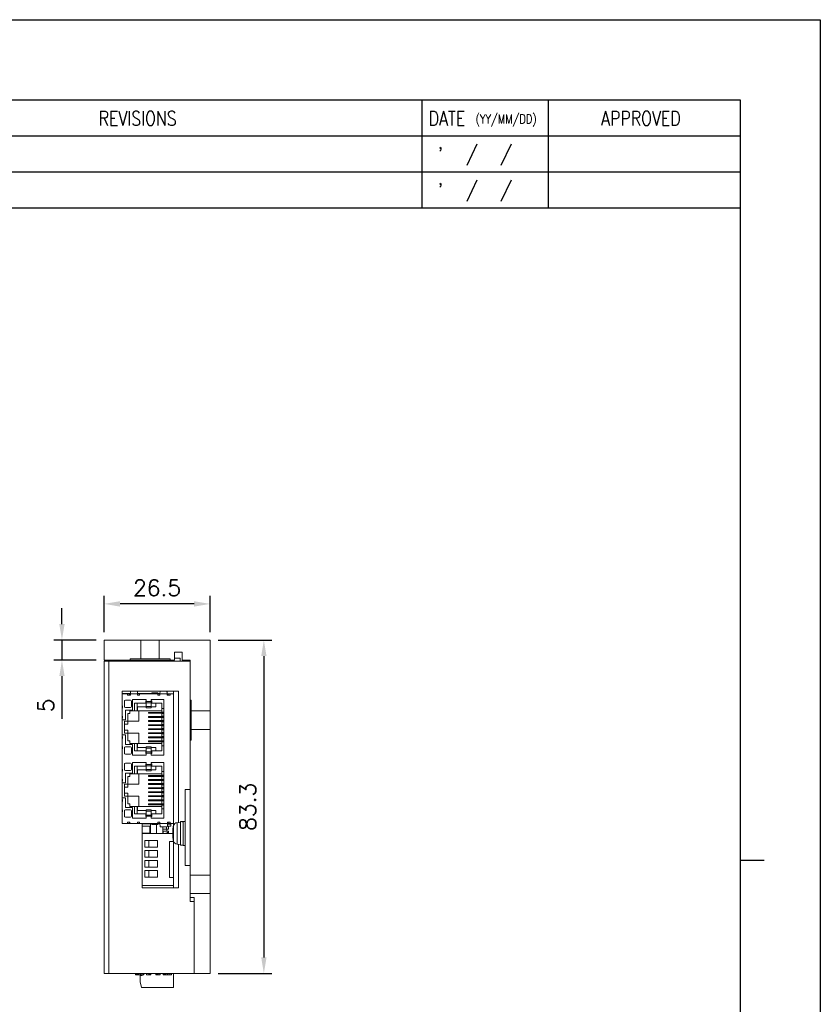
# Model space of a CAD drawing. Header units: millimetres. Extents: x 0 to 594, y 0 to 420.
# Tile 12 of 12: x 394 to 594, y 174 to 420. Entities that reach past the tile are written whole.
import ezdxf

# ---------------------------------------------------------------- set-up
doc = ezdxf.new("R2010")
doc.units = ezdxf.units.MM
doc.header["$PDSIZE"] = -1
doc.layers.add('SHEET', color=1, linetype='Continuous')
doc.styles.add('SHEET1', font='ROMANS.SHX', dxfattribs={"width": 0.8, "height": 3})
doc.styles.get("Standard").update_dxf_attribs({"font": 'txt.shx', "bigfont": 'whgtxt.shx'})
doc.dimstyles.new('ISO-25', dxfattribs={"dimtxt": 2.5, "dimasz": 2.5, "dimexe": 1.25, "dimexo": 0.625, "dimtad": 1, "dimtxsty": 'Standard', "dimcen": 2.5, "dimadec": 0, "dimazin": 0, "dimtfac": 1, "dimtmove": 0, "dimatfit": 3, "dimfxl": 0, "dimarcsym": 0})

# ---------------------------------------------------------------- blocks, each defined once
blk = doc.blocks.new('*D11')
at = {"color": 8, "lineweight": -2}
for p, q in [((443.57, 264.99), (457, 264.99)), ((455, 260.99), (455, 185.69)), ((443.57, 181.69), (457, 181.69))]:
    blk.add_line(p, q, dxfattribs=at)
at = {"color": 8}
for points in [[(454.34, 260.99), (455.67, 260.99), (455, 264.99)], [(454.34, 185.69), (455.67, 185.69), (455, 181.69)]]:
    blk.add_solid(points, dxfattribs=at)
at = {"layer": 'Defpoints', "color": 0}
for p in [(441.57, 264.99), (441.57, 181.69), (455, 181.69)]:
    blk.add_point(p, dxfattribs=at)
at = {"color": 3, "insert": (451, 223.34), "char_height": 4, "attachment_point": 5, "rotation": 90}
blk.add_mtext('\\A1;83.3', dxfattribs=at)
blk = doc.blocks.new('*D12')
at = {"color": 8, "lineweight": -2}
for p, q in [((415.07, 266.99), (415.07, 276.03)), ((441.57, 266.99), (441.57, 276.03)), ((437.57, 274.03), (419.07, 274.03))]:
    blk.add_line(p, q, dxfattribs=at)
at = {"color": 8}
for points in [[(419.07, 274.7), (419.07, 273.36), (415.07, 274.03)], [(437.57, 274.7), (437.57, 273.36), (441.57, 274.03)]]:
    blk.add_solid(points, dxfattribs=at)
at = {"layer": 'Defpoints', "color": 0}
for p in [(415.07, 274.03), (415.07, 264.99), (441.57, 264.99)]:
    blk.add_point(p, dxfattribs=at)
at = {"color": 3, "insert": (428.32, 278.03), "char_height": 4, "attachment_point": 5}
blk.add_mtext('\\A1;26.5', dxfattribs=at)
blk = doc.blocks.new('*D13')
at = {"color": 8, "lineweight": -2}
for p, q in [((404.56, 268.99), (404.56, 272.99)), ((413.07, 264.99), (402.56, 264.99)), ((404.56, 264.99), (404.56, 259.99)), ((413.07, 259.99), (402.56, 259.99)), ((404.56, 255.99), (404.56, 245.32))]:
    blk.add_line(p, q, dxfattribs=at)
at = {"color": 8}
for points in [[(403.9, 268.99), (405.23, 268.99), (404.56, 264.99)], [(403.9, 255.99), (405.23, 255.99), (404.56, 259.99)]]:
    blk.add_solid(points, dxfattribs=at)
at = {"layer": 'Defpoints', "color": 0}
for p in [(415.07, 264.99), (404.56, 259.99), (415.07, 259.99)]:
    blk.add_point(p, dxfattribs=at)
at = {"color": 3, "insert": (400.56, 248.66), "char_height": 4, "attachment_point": 5, "rotation": 90}
blk.add_mtext('\\A1;5', dxfattribs=at)

msp = doc.modelspace()

# ---------------------------------------------------------------- linework, layer by layer
at = {"color": 7, "linetype": 'Continuous', "lineweight": 15}
for p, q in [((415.0663, 264.989), (415.0663, 259.989)), ((415.0663, 264.989), (424.2663, 264.989)), ((424.2663, 264.989), (424.2663, 260.289)), ((424.2663, 264.989), (428.8663, 264.989)), ((428.8663, 264.989), (428.8663, 260.289)), ((428.8663, 264.989), (441.5663, 264.989)), ((441.5663, 264.989), (441.5663, 247.289)), ((434.5663, 261.989), (432.6663, 261.989)), ((432.6663, 261.989), (432.6663, 259.989)), ((434.5663, 259.989), (434.5663, 261.989)), ((415.0663, 259.989), (421.5663, 259.989)), ((415.0663, 181.689), (415.0663, 259.689)), ((415.0663, 259.689), (416.2663, 259.689)), ((416.2663, 259.689), (416.2663, 181.689)), ((436.5663, 259.689), (416.2663, 259.689)), ((421.5663, 260.289), (421.5663, 259.989)), ((424.2663, 260.289), (421.5663, 260.289)), ((421.5663, 259.989), (431.5663, 259.989)), ((424.2663, 260.289), (428.8663, 260.289)), ((431.5663, 260.289), (428.8663, 260.289)), ((431.5663, 260.289), (431.5663, 259.989)), ((431.5663, 259.989), (432.6663, 259.989)), ((432.4663, 259.689), (432.4663, 259.989)), ((432.6663, 260.489), (434.0663, 260.489)), ((434.0663, 259.689), (434.0663, 260.489)), ((434.5663, 259.989), (436.5663, 259.989)), ((436.5663, 259.989), (436.5663, 249.989)), ((419.5663, 252.189), (419.5663, 219.189)), ((433.6663, 252.189), (419.5663, 252.189)), ((419.5663, 251.6756), (420.8811, 251.6756)), ((420.9093, 251.5486), (419.5663, 251.5486)), ((420.8811, 251.6756), (420.8811, 251.5486)), ((420.8811, 251.6756), (421.4566, 251.6756)), ((420.9093, 251.2311), (420.9093, 251.5486)), ((420.9093, 251.5486), (421.4173, 251.5486)), ((421.6523, 251.2311), (420.9093, 251.2311)), ((421.4173, 251.2311), (421.4173, 251.5486)), ((421.4173, 251.5486), (421.6523, 251.5486)), ((421.4566, 251.6756), (421.4566, 251.5486)), ((421.4566, 251.6756), (421.6573, 251.6756)), ((421.6523, 251.2311), (421.6523, 251.5486)), ((423.4493, 251.5486), (421.6523, 251.5486)), ((423.4441, 251.6756), (429.0426, 251.6756)), ((423.4493, 251.2311), (423.4493, 251.5486)), ((423.4493, 251.5486), (423.9573, 251.5486)), ((423.9573, 251.2311), (423.4493, 251.2311)), ((423.9573, 251.2311), (423.9573, 251.5486)), ((428.5293, 251.5486), (423.9573, 251.5486)), ((427.0053, 251.6756), (427.0053, 251.8026)), ((427.1831, 251.8026), (427.0053, 251.8026)), ((427.1831, 251.8026), (427.1831, 251.6756)), ((428.3515, 251.8026), (427.1831, 251.8026)), ((428.3515, 251.6756), (428.3515, 251.8026)), ((428.5293, 251.8026), (428.3515, 251.8026)), ((428.5293, 251.6756), (428.5293, 251.8026)), ((428.5293, 251.2311), (428.5293, 251.5486)), ((428.5293, 251.5486), (429.0373, 251.5486)), ((429.0373, 251.2311), (428.5293, 251.2311)), ((429.0373, 251.2311), (429.0373, 251.5486)), ((430.8153, 251.5486), (429.0373, 251.5486)), ((430.8153, 251.2311), (430.8153, 251.5486)), ((430.8153, 251.5486), (431.0693, 251.5486)), ((431.5773, 251.2311), (430.8153, 251.2311)), ((431.0693, 251.2311), (431.0693, 251.5486)), ((431.0693, 251.5486), (431.5773, 251.5486)), ((431.5773, 251.2311), (431.5773, 251.5486)), ((432.4663, 251.5486), (431.5773, 251.5486)), ((432.4663, 218.7101), (432.4663, 252.189)), ((432.4663, 219.189), (432.4663, 251.5486)), ((433.6663, 219.3952), (433.6663, 252.189)), ((419.652, 248.526), (419.5663, 248.526)), ((419.652, 248.018), (419.652, 248.526)), ((420.1473, 248.4371), (420.1473, 249.7071)), ((421.6713, 249.9611), (420.4013, 249.9611)), ((421.9253, 248.4371), (421.9253, 249.7071)), ((425.6083, 250.177), (422.1793, 250.177)), ((422.1793, 247.51), (422.1793, 250.177)), ((422.7127, 249.1991), (425.4813, 249.1991)), ((422.7127, 247.2941), (422.7127, 249.1991)), ((423.3477, 249.1991), (423.3477, 247.2941)), ((425.4813, 249.8341), (425.6083, 249.8341)), ((425.4813, 249.1991), (425.4813, 249.8341)), ((425.4813, 249.1991), (425.6083, 249.1991)), ((425.6083, 249.6462), (425.6083, 250.177)), ((426.8783, 249.6462), (425.6083, 249.6462)), ((425.6083, 249.6462), (425.6083, 249.3541)), ((425.6083, 249.3541), (426.8783, 249.3541)), ((425.6083, 248.3672), (425.6083, 249.3541)), ((430.0533, 250.177), (426.8783, 250.177)), ((426.8783, 249.6462), (426.8783, 250.177)), ((426.8783, 249.8341), (427.0053, 249.8341)), ((426.8783, 249.3541), (426.8783, 249.6462)), ((426.8783, 248.3672), (426.8783, 249.3541)), ((426.8783, 249.1991), (427.0053, 249.1991)), ((427.0053, 249.8341), (427.0053, 249.1991)), ((427.0053, 249.1991), (429.5453, 249.1991)), ((428.0213, 249.1991), (428.0213, 248.3101)), ((429.5453, 249.1991), (429.5453, 247.9291)), ((430.0533, 236.207), (430.0533, 250.177)), ((436.8663, 249.989), (436.5663, 249.989)), ((436.5663, 249.989), (436.5663, 246.5502)), ((436.8663, 247.289), (436.8663, 249.989)), ((419.652, 248.018), (419.5663, 248.018)), ((421.6713, 248.1831), (420.4013, 248.1831)), ((422.1793, 247.51), (420.4013, 247.51)), ((420.4013, 245.097), (420.4013, 247.51)), ((421.0109, 246.6591), (421.5189, 246.6591)), ((421.0109, 244.7668), (421.0109, 246.6591)), ((421.5189, 247.2941), (422.7127, 247.2941)), ((421.5189, 246.6591), (421.5189, 247.2941)), ((422.7127, 247.2941), (423.3477, 247.2941)), ((423.3477, 247.2941), (423.4747, 247.2941)), ((423.4747, 247.2941), (423.4747, 248.3101)), ((423.4747, 248.3101), (425.6083, 248.3101)), ((423.4747, 247.2941), (429.5453, 247.2941)), ((423.7287, 244.7668), (423.7287, 247.2941)), ((425.6083, 248.3672), (426.8783, 248.3672)), ((425.6083, 248.0815), (425.6083, 248.3672)), ((425.6083, 248.0815), (426.8783, 248.0815)), ((426.1417, 246.6959), (426.1417, 246.8991)), ((426.1417, 246.8991), (426.3203, 246.8991)), ((426.3203, 246.6959), (426.1417, 246.6959)), ((426.3203, 246.6959), (426.3203, 246.8991)), ((426.3203, 246.8991), (429.6223, 246.8991)), ((429.6223, 246.6959), (426.3203, 246.6959)), ((426.8783, 248.0815), (426.8783, 248.3672)), ((426.8783, 248.3101), (428.0213, 248.3101)), ((429.5453, 247.9291), (430.0533, 247.9291)), ((429.5453, 247.9291), (429.5453, 246.9575)), ((430.0533, 246.9575), (429.5453, 246.9575)), ((429.5453, 246.9575), (429.5453, 246.8991)), ((429.5453, 246.6959), (429.5453, 246.64)), ((430.0533, 246.64), (429.5453, 246.64)), ((429.5453, 245.9415), (429.5453, 246.64)), ((429.6223, 246.6959), (429.6223, 246.8991)), ((429.6223, 246.8991), (430.0533, 246.8991)), ((430.0533, 246.6959), (429.6223, 246.6959)), ((436.5663, 246.5502), (436.5663, 243.4277)), ((436.8663, 247.289), (441.5663, 247.289)), ((436.8663, 247.289), (436.8663, 242.689)), ((441.5663, 247.289), (441.5663, 242.689)), ((419.652, 245.986), (419.5663, 245.986)), ((419.652, 245.478), (419.5663, 245.478)), ((420.4013, 245.097), (419.5663, 245.097)), ((419.652, 245.478), (419.652, 245.986)), ((420.1727, 244.7668), (421.0109, 244.7668)), ((420.1727, 241.7188), (420.1727, 244.7668)), ((420.1727, 244.0048), (421.0109, 244.0048)), ((421.0109, 244.0048), (421.0109, 244.7668)), ((421.0109, 244.7668), (423.7287, 244.7668)), ((426.1417, 245.8844), (426.1417, 245.6812)), ((426.1417, 245.8844), (426.3203, 245.8844)), ((426.3203, 245.6812), (426.1417, 245.6812)), ((426.1417, 244.8684), (426.1417, 244.6652)), ((426.1417, 244.8684), (426.3203, 244.8684)), ((426.3203, 244.6652), (426.1417, 244.6652)), ((426.1417, 243.8524), (426.1417, 243.6492)), ((426.1417, 243.8524), (426.3203, 243.8524)), ((426.3203, 243.6492), (426.1417, 243.6492)), ((426.3203, 245.8844), (426.3203, 245.6812)), ((426.3203, 245.8844), (429.6223, 245.8844)), ((429.6223, 245.6812), (426.3203, 245.6812)), ((426.3203, 244.8684), (426.3203, 244.6652)), ((426.3203, 244.8684), (429.6223, 244.8684)), ((429.6223, 244.6652), (426.3203, 244.6652)), ((426.3203, 243.8524), (426.3203, 243.6492)), ((426.3203, 243.8524), (429.6223, 243.8524)), ((429.6223, 243.6492), (426.3203, 243.6492)), ((430.0533, 245.9415), (429.5453, 245.9415)), ((429.5453, 245.9415), (429.5453, 245.8844)), ((429.5453, 245.6812), (429.5453, 245.624)), ((430.0533, 245.624), (429.5453, 245.624)), ((429.5453, 244.9255), (429.5453, 245.624)), ((429.5453, 244.9255), (430.0533, 244.9255)), ((429.5453, 244.9255), (429.5453, 244.8684)), ((429.5453, 244.6652), (429.5453, 244.608)), ((430.0533, 244.608), (429.5453, 244.608)), ((429.5453, 243.9095), (429.5453, 244.608)), ((429.5453, 243.9095), (430.0533, 243.9095)), ((429.5453, 243.9095), (429.5453, 243.8524)), ((429.5453, 243.6492), (429.5453, 243.592)), ((430.0533, 243.592), (429.5453, 243.592)), ((429.5453, 242.8935), (429.5453, 243.592)), ((429.6223, 245.8844), (429.6223, 245.6812)), ((429.6223, 245.8844), (430.0533, 245.8844)), ((430.0533, 245.6812), (429.6223, 245.6812)), ((429.6223, 244.8684), (429.6223, 244.6652)), ((429.6223, 244.8684), (430.0533, 244.8684)), ((430.0533, 244.6652), (429.6223, 244.6652)), ((429.6223, 243.8524), (429.6223, 243.6492)), ((429.6223, 243.8524), (430.0533, 243.8524)), ((430.0533, 243.6492), (429.6223, 243.6492)), ((420.4013, 241.287), (419.5663, 241.287)), ((421.0109, 242.4808), (420.1727, 242.4808)), ((421.0109, 241.7188), (420.1727, 241.7188)), ((420.4013, 238.874), (420.4013, 241.287)), ((421.0109, 241.7188), (421.0109, 242.4808)), ((421.0109, 239.8265), (421.0109, 241.7188)), ((423.7287, 241.7188), (421.0109, 241.7188)), ((423.7287, 239.1915), (423.7287, 241.7188)), ((426.1417, 242.8364), (426.1417, 242.6332)), ((426.1417, 242.8364), (426.3203, 242.8364)), ((426.3203, 242.6332), (426.1417, 242.6332)), ((426.1417, 241.8204), (426.1417, 241.6172)), ((426.1417, 241.8204), (426.3203, 241.8204)), ((426.3203, 241.6172), (426.1417, 241.6172)), ((426.3203, 242.8364), (426.3203, 242.6332)), ((426.3203, 242.8364), (429.6223, 242.8364)), ((429.6223, 242.6332), (426.3203, 242.6332)), ((426.3203, 241.8204), (426.3203, 241.6172)), ((426.3203, 241.8204), (429.6223, 241.8204)), ((429.6223, 241.6172), (426.3203, 241.6172)), ((429.5453, 242.8935), (430.0533, 242.8935)), ((429.5453, 242.8935), (429.5453, 242.8364)), ((429.5453, 242.6332), (429.5453, 242.576)), ((430.0533, 242.576), (429.5453, 242.576)), ((429.5453, 241.8775), (429.5453, 242.576)), ((429.5453, 241.8775), (430.0533, 241.8775)), ((429.5453, 241.8775), (429.5453, 241.8204)), ((429.5453, 241.6172), (429.5453, 241.56)), ((430.0533, 241.56), (429.5453, 241.56)), ((429.5453, 240.8615), (429.5453, 241.56)), ((429.6223, 242.8364), (429.6223, 242.6332)), ((429.6223, 242.8364), (430.0533, 242.8364)), ((430.0533, 242.6332), (429.6223, 242.6332)), ((429.6223, 241.8204), (429.6223, 241.6172)), ((429.6223, 241.8204), (430.0533, 241.8204)), ((430.0533, 241.6172), (429.6223, 241.6172)), ((436.5663, 243.4277), (436.5663, 239.989)), ((436.8663, 239.989), (436.8663, 242.689)), ((436.8663, 242.689), (441.5663, 242.689)), ((441.5663, 242.689), (441.5663, 206.289)), ((419.652, 240.906), (419.5663, 240.906)), ((419.652, 240.398), (419.5663, 240.398)), ((419.652, 240.398), (419.652, 240.906)), ((422.1793, 238.874), (420.4013, 238.874)), ((421.5189, 239.8265), (421.0109, 239.8265)), ((421.5189, 239.1915), (421.5189, 239.8265)), ((422.7127, 239.1915), (421.5189, 239.1915)), ((422.1793, 236.207), (422.1793, 238.874)), ((422.7127, 237.2865), (422.7127, 239.1915)), ((422.7127, 239.1915), (423.3477, 239.1915)), ((423.3477, 239.1915), (423.3477, 237.2865)), ((423.4747, 239.1915), (423.3477, 239.1915)), ((423.4747, 239.1915), (423.4747, 238.1755)), ((429.5453, 239.1915), (423.4747, 239.1915)), ((426.1417, 240.8044), (426.1417, 240.6012)), ((426.1417, 240.8044), (426.3203, 240.8044)), ((426.3203, 240.6012), (426.1417, 240.6012)), ((426.1417, 239.5852), (426.1417, 239.7884)), ((426.1417, 239.7884), (426.3203, 239.7884)), ((426.3203, 239.5852), (426.1417, 239.5852)), ((426.3203, 240.8044), (426.3203, 240.6012)), ((426.3203, 240.8044), (429.6223, 240.8044)), ((429.6223, 240.6012), (426.3203, 240.6012)), ((426.3203, 239.5852), (426.3203, 239.7884)), ((426.3203, 239.7884), (429.6223, 239.7884)), ((429.6223, 239.5852), (426.3203, 239.5852)), ((429.5453, 240.8615), (430.0533, 240.8615)), ((429.5453, 240.8615), (429.5453, 240.8044)), ((429.5453, 240.6012), (429.5453, 240.544)), ((429.5453, 240.544), (430.0533, 240.544)), ((429.5453, 239.8455), (429.5453, 240.544)), ((429.5453, 239.8455), (430.0533, 239.8455)), ((429.5453, 239.8455), (429.5453, 239.7884)), ((429.5453, 239.5852), (429.5453, 239.528)), ((429.5453, 239.528), (430.0533, 239.528)), ((429.5453, 239.528), (429.5453, 238.5565)), ((429.6223, 240.8044), (429.6223, 240.6012)), ((429.6223, 240.8044), (430.0533, 240.8044)), ((430.0533, 240.6012), (429.6223, 240.6012)), ((429.6223, 239.5852), (429.6223, 239.7884)), ((429.6223, 239.7884), (430.0533, 239.7884)), ((430.0533, 239.5852), (429.6223, 239.5852)), ((436.8663, 239.989), (436.5663, 239.989)), ((436.5663, 239.989), (436.5663, 206.289)), ((419.652, 238.366), (419.5663, 238.366)), ((419.652, 237.858), (419.5663, 237.858)), ((419.652, 237.858), (419.652, 238.366)), ((420.1473, 236.7785), (420.1473, 238.0485)), ((421.6713, 238.3025), (420.4013, 238.3025)), ((421.6713, 236.5245), (420.4013, 236.5245)), ((421.9253, 236.7785), (421.9253, 238.0485)), ((425.6083, 236.207), (422.1793, 236.207)), ((425.4813, 237.2865), (422.7127, 237.2865)), ((423.4747, 238.1755), (425.6083, 238.1755)), ((425.4813, 236.6515), (425.4813, 237.2865)), ((425.6083, 237.2865), (425.4813, 237.2865)), ((425.6083, 236.6515), (425.4813, 236.6515)), ((426.8783, 238.3025), (425.6083, 238.3025)), ((425.6083, 238.3025), (425.6083, 238.0167)), ((426.8783, 238.0167), (425.6083, 238.0167)), ((425.6083, 238.0167), (425.6083, 237.0298)), ((426.8783, 237.0298), (425.6083, 237.0298)), ((425.6083, 237.0298), (425.6083, 236.7377)), ((425.6083, 236.207), (425.6083, 236.7377)), ((426.8783, 236.7377), (425.6083, 236.7377)), ((426.8783, 238.3025), (426.8783, 238.0167)), ((426.8783, 238.1755), (428.0213, 238.1755)), ((426.8783, 238.0167), (426.8783, 237.0298)), ((427.0053, 237.2865), (426.8783, 237.2865)), ((426.8783, 236.7377), (426.8783, 237.0298)), ((426.8783, 236.207), (426.8783, 236.7377)), ((427.0053, 236.6515), (426.8783, 236.6515)), ((430.0533, 236.207), (426.8783, 236.207)), ((427.0053, 237.2865), (427.0053, 236.6515)), ((429.5453, 237.2865), (427.0053, 237.2865)), ((428.0213, 237.2865), (428.0213, 238.1755)), ((429.5453, 238.5565), (429.5453, 237.2865)), ((430.0533, 238.5565), (429.5453, 238.5565)), ((420.1473, 232.6891), (420.1473, 233.9591)), ((421.6713, 234.2131), (420.4013, 234.2131)), ((421.9253, 232.6891), (421.9253, 233.9591)), ((425.6083, 234.429), (422.1793, 234.429)), ((422.1793, 231.762), (422.1793, 234.429)), ((425.4813, 234.0861), (425.6083, 234.0861)), ((425.4813, 233.4511), (425.4813, 234.0861)), ((425.6083, 233.8982), (425.6083, 234.429)), ((426.8783, 233.8982), (425.6083, 233.8982)), ((425.6083, 233.8982), (425.6083, 233.6061)), ((430.0533, 234.429), (426.8783, 234.429)), ((426.8783, 233.8982), (426.8783, 234.429)), ((426.8783, 234.0861), (427.0053, 234.0861)), ((426.8783, 233.6061), (426.8783, 233.8982)), ((427.0053, 234.0861), (427.0053, 233.4511)), ((430.0533, 220.459), (430.0533, 234.429)), ((419.652, 232.778), (419.5663, 232.778)), ((419.652, 232.27), (419.5663, 232.27)), ((419.652, 232.27), (419.652, 232.778)), ((421.6713, 232.4351), (420.4013, 232.4351)), ((422.1793, 231.762), (420.4013, 231.762)), ((420.4013, 229.349), (420.4013, 231.762)), ((421.5189, 231.5461), (422.7127, 231.5461)), ((421.5189, 230.9111), (421.5189, 231.5461)), ((422.7127, 231.5461), (422.7127, 233.4511)), ((422.7127, 233.4511), (425.4813, 233.4511)), ((422.7127, 231.5461), (423.3477, 231.5461)), ((423.3477, 233.4511), (423.3477, 231.5461)), ((423.3477, 231.5461), (423.4747, 231.5461)), ((423.4747, 231.5461), (423.4747, 232.5621)), ((423.4747, 232.5621), (425.6083, 232.5621)), ((423.4747, 231.5461), (429.5453, 231.5461)), ((423.7287, 229.0188), (423.7287, 231.5461)), ((425.4813, 233.4511), (425.6083, 233.4511)), ((425.6083, 233.6061), (426.8783, 233.6061)), ((425.6083, 232.6192), (425.6083, 233.6061)), ((425.6083, 232.6192), (426.8783, 232.6192)), ((425.6083, 232.3335), (425.6083, 232.6192)), ((425.6083, 232.3335), (426.8783, 232.3335)), ((426.8783, 232.6192), (426.8783, 233.6061)), ((426.8783, 233.4511), (427.0053, 233.4511)), ((426.8783, 232.3335), (426.8783, 232.6192)), ((426.8783, 232.5621), (428.0213, 232.5621)), ((427.0053, 233.4511), (429.5453, 233.4511)), ((428.0213, 233.4511), (428.0213, 232.5621)), ((429.5453, 233.4511), (429.5453, 232.1811)), ((429.5453, 232.1811), (430.0533, 232.1811)), ((429.5453, 232.1811), (429.5453, 231.2095)), ((419.652, 230.238), (419.5663, 230.238)), ((419.652, 229.73), (419.5663, 229.73)), ((420.4013, 229.349), (419.5663, 229.349)), ((419.652, 229.73), (419.652, 230.238)), ((420.1727, 229.0188), (421.0109, 229.0188)), ((420.1727, 225.9708), (420.1727, 229.0188)), ((421.0109, 230.9111), (421.5189, 230.9111)), ((421.0109, 229.0188), (421.0109, 230.9111)), ((421.0109, 228.2568), (421.0109, 229.0188)), ((421.0109, 229.0188), (423.7287, 229.0188)), ((426.1417, 230.9479), (426.1417, 231.1511)), ((426.1417, 231.1511), (426.3203, 231.1511)), ((426.3203, 230.9479), (426.1417, 230.9479)), ((426.1417, 230.1364), (426.1417, 229.9332)), ((426.1417, 230.1364), (426.3203, 230.1364)), ((426.3203, 229.9332), (426.1417, 229.9332)), ((426.1417, 229.1204), (426.1417, 228.9172)), ((426.1417, 229.1204), (426.3203, 229.1204)), ((426.3203, 228.9172), (426.1417, 228.9172)), ((426.3203, 230.9479), (426.3203, 231.1511)), ((426.3203, 231.1511), (429.6223, 231.1511)), ((429.6223, 230.9479), (426.3203, 230.9479)), ((426.3203, 230.1364), (426.3203, 229.9332)), ((426.3203, 230.1364), (429.6223, 230.1364)), ((429.6223, 229.9332), (426.3203, 229.9332)), ((426.3203, 229.1204), (426.3203, 228.9172)), ((426.3203, 229.1204), (429.6223, 229.1204)), ((429.6223, 228.9172), (426.3203, 228.9172)), ((430.0533, 231.2095), (429.5453, 231.2095)), ((429.5453, 231.2095), (429.5453, 231.1511)), ((429.5453, 230.9479), (429.5453, 230.892)), ((430.0533, 230.892), (429.5453, 230.892)), ((429.5453, 230.1935), (429.5453, 230.892)), ((430.0533, 230.1935), (429.5453, 230.1935)), ((429.5453, 230.1935), (429.5453, 230.1364)), ((429.5453, 229.9332), (429.5453, 229.876)), ((430.0533, 229.876), (429.5453, 229.876)), ((429.5453, 229.1775), (429.5453, 229.876)), ((429.5453, 229.1775), (430.0533, 229.1775)), ((429.5453, 229.1775), (429.5453, 229.1204)), ((429.5453, 228.9172), (429.5453, 228.86)), ((430.0533, 228.86), (429.5453, 228.86)), ((429.5453, 228.1615), (429.5453, 228.86)), ((429.6223, 230.9479), (429.6223, 231.1511)), ((429.6223, 231.1511), (430.0533, 231.1511)), ((430.0533, 230.9479), (429.6223, 230.9479)), ((429.6223, 230.1364), (429.6223, 229.9332)), ((429.6223, 230.1364), (430.0533, 230.1364)), ((430.0533, 229.9332), (429.6223, 229.9332)), ((429.6223, 229.1204), (429.6223, 228.9172)), ((429.6223, 229.1204), (430.0533, 229.1204)), ((430.0533, 228.9172), (429.6223, 228.9172)), ((420.1727, 228.2568), (421.0109, 228.2568)), ((421.0109, 226.7328), (420.1727, 226.7328)), ((421.0109, 225.9708), (421.0109, 226.7328)), ((426.1417, 228.1044), (426.1417, 227.9012)), ((426.1417, 228.1044), (426.3203, 228.1044)), ((426.3203, 227.9012), (426.1417, 227.9012)), ((426.1417, 227.0884), (426.1417, 226.8852)), ((426.1417, 227.0884), (426.3203, 227.0884)), ((426.3203, 226.8852), (426.1417, 226.8852)), ((426.3203, 228.1044), (426.3203, 227.9012)), ((426.3203, 228.1044), (429.6223, 228.1044)), ((429.6223, 227.9012), (426.3203, 227.9012)), ((426.3203, 227.0884), (426.3203, 226.8852)), ((426.3203, 227.0884), (429.6223, 227.0884)), ((429.6223, 226.8852), (426.3203, 226.8852)), ((429.5453, 228.1615), (430.0533, 228.1615)), ((429.5453, 228.1615), (429.5453, 228.1044)), ((429.5453, 227.9012), (429.5453, 227.844)), ((430.0533, 227.844), (429.5453, 227.844)), ((429.5453, 227.1455), (429.5453, 227.844)), ((429.5453, 227.1455), (430.0533, 227.1455)), ((429.5453, 227.1455), (429.5453, 227.0884)), ((429.5453, 226.8852), (429.5453, 226.828)), ((430.0533, 226.828), (429.5453, 226.828)), ((429.5453, 226.1295), (429.5453, 226.828)), ((429.6223, 228.1044), (429.6223, 227.9012)), ((429.6223, 228.1044), (430.0533, 228.1044)), ((430.0533, 227.9012), (429.6223, 227.9012)), ((429.6223, 227.0884), (429.6223, 226.8852)), ((429.6223, 227.0884), (430.0533, 227.0884)), ((430.0533, 226.8852), (429.6223, 226.8852)), ((435.3663, 227.689), (435.3663, 217.8879)), ((435.3663, 227.689), (436.5663, 227.689)), ((420.4013, 225.539), (419.5663, 225.539)), ((419.652, 225.158), (419.5663, 225.158)), ((419.652, 224.65), (419.5663, 224.65)), ((419.652, 224.65), (419.652, 225.158)), ((421.0109, 225.9708), (420.1727, 225.9708)), ((420.4013, 223.126), (420.4013, 225.539)), ((421.0109, 224.0785), (421.0109, 225.9708)), ((423.7287, 225.9708), (421.0109, 225.9708)), ((421.5189, 224.0785), (421.0109, 224.0785)), ((421.5189, 223.4435), (421.5189, 224.0785)), ((423.7287, 223.4435), (423.7287, 225.9708)), ((426.1417, 226.0724), (426.1417, 225.8692)), ((426.1417, 226.0724), (426.3203, 226.0724)), ((426.3203, 225.8692), (426.1417, 225.8692)), ((426.1417, 225.0564), (426.1417, 224.8532)), ((426.1417, 225.0564), (426.3203, 225.0564)), ((426.3203, 224.8532), (426.1417, 224.8532)), ((426.1417, 223.8372), (426.1417, 224.0404)), ((426.1417, 224.0404), (426.3203, 224.0404)), ((426.3203, 226.0724), (426.3203, 225.8692)), ((426.3203, 226.0724), (429.6223, 226.0724)), ((429.6223, 225.8692), (426.3203, 225.8692)), ((426.3203, 225.0564), (426.3203, 224.8532)), ((426.3203, 225.0564), (429.6223, 225.0564)), ((429.6223, 224.8532), (426.3203, 224.8532)), ((426.3203, 223.8372), (426.3203, 224.0404)), ((426.3203, 224.0404), (429.6223, 224.0404)), ((429.5453, 226.1295), (430.0533, 226.1295)), ((429.5453, 226.1295), (429.5453, 226.0724)), ((429.5453, 225.8692), (429.5453, 225.812)), ((430.0533, 225.812), (429.5453, 225.812)), ((429.5453, 225.1135), (429.5453, 225.812)), ((429.5453, 225.1135), (430.0533, 225.1135)), ((429.5453, 225.1135), (429.5453, 225.0564)), ((429.5453, 224.8532), (429.5453, 224.796)), ((429.5453, 224.796), (430.0533, 224.796)), ((429.5453, 224.0975), (429.5453, 224.796)), ((429.5453, 224.0975), (430.0533, 224.0975)), ((429.5453, 224.0975), (429.5453, 224.0404)), ((429.6223, 226.0724), (429.6223, 225.8692)), ((429.6223, 226.0724), (430.0533, 226.0724)), ((430.0533, 225.8692), (429.6223, 225.8692)), ((429.6223, 225.0564), (429.6223, 224.8532)), ((429.6223, 225.0564), (430.0533, 225.0564)), ((430.0533, 224.8532), (429.6223, 224.8532)), ((429.6223, 223.8372), (429.6223, 224.0404)), ((429.6223, 224.0404), (430.0533, 224.0404)), ((419.652, 222.618), (419.5663, 222.618)), ((419.652, 222.11), (419.5663, 222.11)), ((419.652, 222.11), (419.652, 222.618)), ((420.1473, 221.0305), (420.1473, 222.3005)), ((422.1793, 223.126), (420.4013, 223.126)), ((421.6713, 222.5545), (420.4013, 222.5545)), ((422.7127, 223.4435), (421.5189, 223.4435)), ((421.9253, 221.0305), (421.9253, 222.3005)), ((422.1793, 220.459), (422.1793, 223.126)), ((422.7127, 221.5385), (422.7127, 223.4435)), ((422.7127, 223.4435), (423.3477, 223.4435)), ((425.4813, 221.5385), (422.7127, 221.5385)), ((423.3477, 223.4435), (423.3477, 221.5385)), ((423.4747, 223.4435), (423.3477, 223.4435)), ((423.4747, 223.4435), (423.4747, 222.4275)), ((429.5453, 223.4435), (423.4747, 223.4435)), ((423.4747, 222.4275), (425.6083, 222.4275)), ((425.4813, 220.9035), (425.4813, 221.5385)), ((425.6083, 221.5385), (425.4813, 221.5385)), ((426.8783, 222.5545), (425.6083, 222.5545)), ((425.6083, 222.5545), (425.6083, 222.2687)), ((426.8783, 222.2687), (425.6083, 222.2687)), ((425.6083, 222.2687), (425.6083, 221.2818)), ((426.3203, 223.8372), (426.1417, 223.8372)), ((429.6223, 223.8372), (426.3203, 223.8372)), ((426.8783, 222.5545), (426.8783, 222.2687)), ((426.8783, 222.4275), (428.0213, 222.4275)), ((426.8783, 222.2687), (426.8783, 221.2818)), ((427.0053, 221.5385), (426.8783, 221.5385)), ((427.0053, 221.5385), (427.0053, 220.9035)), ((429.5453, 221.5385), (427.0053, 221.5385)), ((428.0213, 221.5385), (428.0213, 222.4275)), ((429.5453, 223.8372), (429.5453, 223.78)), ((429.5453, 223.78), (430.0533, 223.78)), ((429.5453, 223.78), (429.5453, 222.8085)), ((429.5453, 222.8085), (429.5453, 221.5385)), ((430.0533, 222.8085), (429.5453, 222.8085)), ((430.0533, 223.8372), (429.6223, 223.8372)), ((419.5663, 219.189), (424.5663, 219.189)), ((421.6713, 220.7765), (420.4013, 220.7765)), ((421.5443, 219.5065), (420.9093, 219.5065)), ((420.9093, 219.189), (420.9093, 219.5065)), ((421.4173, 219.189), (421.4173, 219.5065)), ((421.5443, 219.189), (421.5443, 219.5065)), ((425.6083, 220.459), (422.1793, 220.459)), ((423.9573, 219.5065), (423.4493, 219.5065)), ((423.4493, 219.189), (423.4493, 219.5065)), ((423.9573, 219.189), (423.9573, 219.5065)), ((428.5293, 219.189), (424.5663, 219.189)), ((424.5663, 219.189), (424.5663, 203.089)), ((424.5663, 219.062), (429.0426, 219.062)), ((425.6083, 220.9035), (425.4813, 220.9035)), ((426.8783, 221.2818), (425.6083, 221.2818)), ((425.6083, 221.2818), (425.6083, 220.9897)), ((425.6083, 220.459), (425.6083, 220.9897)), ((426.8783, 220.9897), (425.6083, 220.9897)), ((426.6663, 219.062), (426.6663, 216.689)), ((426.8783, 220.9897), (426.8783, 221.2818)), ((426.8783, 220.459), (426.8783, 220.9897)), ((427.0053, 220.9035), (426.8783, 220.9035)), ((430.0533, 220.459), (426.8783, 220.459)), ((427.0053, 219.062), (427.0053, 218.935)), ((427.1831, 218.935), (427.1831, 219.062)), ((428.3515, 219.062), (428.3515, 218.935)), ((428.5293, 219.189), (428.5293, 219.5065)), ((429.0373, 219.5065), (428.5293, 219.5065)), ((429.0373, 219.189), (428.5293, 219.189)), ((428.5293, 218.935), (428.5293, 219.062)), ((429.0373, 219.189), (429.0373, 219.5065)), ((430.9423, 219.189), (429.0373, 219.189)), ((430.9332, 218.969), (431.7663, 218.969)), ((430.9423, 219.189), (430.9423, 219.5065)), ((431.5773, 219.5065), (430.9423, 219.5065)), ((431.0693, 219.189), (430.9423, 219.189)), ((431.0693, 219.5065), (431.0693, 219.189)), ((431.5773, 219.189), (431.0693, 219.189)), ((431.5773, 219.189), (431.5773, 219.5065)), ((432.4663, 219.189), (431.5773, 219.189)), ((431.7663, 218.969), (431.7663, 218.519)), ((434.1663, 219.439), (433.3191, 219.3648)), ((434.1663, 219.6333), (434.1663, 219.6285)), ((434.1663, 213.739), (434.1663, 219.6285)), ((434.8663, 219.639), (434.48, 219.639)), ((435.3663, 219.689), (434.8663, 219.689)), ((434.8663, 216.7187), (434.8663, 219.689)), ((426.4753, 218.489), (424.5663, 218.489)), ((426.4753, 216.789), (424.5663, 216.789)), ((424.5663, 216.689), (432.2203, 216.689)), ((426.4753, 216.789), (426.4753, 218.489)), ((427.0053, 218.935), (427.1831, 218.935)), ((428.3515, 218.935), (427.1831, 218.935)), ((428.1663, 216.689), (428.1663, 218.935)), ((428.3515, 218.935), (428.5293, 218.935)), ((429.1393, 218.3549), (430.8303, 218.3549)), ((429.7663, 216.689), (429.7663, 218.3549)), ((429.7663, 217.739), (430.6663, 217.739)), ((431.1663, 217.239), (429.7663, 217.239)), ((429.7663, 217.0531), (429.8663, 217.0531)), ((429.8663, 217.0531), (429.8663, 216.689)), ((430.6663, 217.739), (430.6663, 218.3557)), ((430.6663, 217.739), (431.1663, 217.739)), ((430.7663, 217.739), (430.7663, 217.239)), ((430.9048, 218.519), (431.7663, 218.519)), ((431.1663, 217.739), (431.1663, 218.2952)), ((431.1663, 217.0531), (431.1663, 217.239)), ((431.1663, 217.0531), (431.1663, 216.689)), ((432.2203, 217.5564), (432.2203, 217.3979)), ((432.2203, 217.5564), (432.2937, 217.5512)), ((432.2203, 216.6816), (432.2203, 217.1888)), ((432.2203, 216.6964), (432.2203, 216.1891)), ((434.8663, 213.689), (434.8663, 216.7187)), ((435.3663, 216.7187), (435.3663, 217.8879)), ((435.3663, 215.49), (435.3663, 216.7187)), ((425.2663, 214.889), (425.2663, 213.289)), ((426.2663, 214.889), (425.2663, 214.889)), ((426.2663, 214.889), (426.2663, 213.289)), ((428.4663, 214.889), (426.2663, 214.889)), ((428.4663, 214.889), (428.4663, 213.289)), ((432.4589, 214.689), (431.4663, 214.689)), ((431.4663, 214.689), (431.4663, 205.689)), ((432.376, 216.2002), (432.2203, 216.1891)), ((432.3852, 215.9861), (432.2203, 215.98)), ((432.2203, 215.8216), (432.2203, 215.98)), ((432.4663, 203.089), (432.4663, 214.6679)), ((435.3663, 215.49), (435.3663, 208.689)), ((426.2663, 213.289), (425.2663, 213.289)), ((426.2663, 212.389), (425.2663, 212.389)), ((425.2663, 212.389), (425.2663, 210.789)), ((428.4663, 213.289), (426.2663, 213.289)), ((426.2663, 212.389), (426.2663, 210.789)), ((428.4663, 212.389), (426.2663, 212.389)), ((428.4663, 212.389), (428.4663, 210.789)), ((433.3191, 214.0131), (434.1663, 213.939)), ((433.6663, 203.089), (433.6663, 213.9827)), ((434.1663, 213.739), (434.8663, 213.739)), ((434.8663, 213.689), (435.3663, 213.689)), ((426.2663, 210.789), (425.2663, 210.789)), ((425.2663, 209.889), (425.2663, 208.289)), ((426.2663, 209.889), (425.2663, 209.889)), ((428.4663, 210.789), (426.2663, 210.789)), ((426.2663, 209.889), (426.2663, 208.289)), ((428.4663, 209.889), (426.2663, 209.889)), ((428.4663, 209.889), (428.4663, 208.289)), ((426.2663, 208.289), (425.2663, 208.289)), ((425.2663, 207.389), (425.2663, 205.789)), ((426.2663, 207.389), (425.2663, 207.389)), ((428.4663, 208.289), (426.2663, 208.289)), ((426.2663, 207.389), (426.2663, 205.789)), ((428.4663, 207.389), (426.2663, 207.389)), ((428.4663, 207.389), (428.4663, 205.789)), ((435.3663, 208.689), (436.5663, 208.689)), ((426.2663, 205.789), (425.2663, 205.789)), ((428.4663, 205.789), (426.2663, 205.789)), ((431.4663, 205.689), (432.4663, 205.689)), ((436.5663, 206.289), (441.5663, 206.289)), ((436.5663, 206.289), (436.5663, 201.689)), ((441.5663, 206.289), (441.5663, 201.689)), ((424.5663, 203.689), (432.4663, 203.689)), ((424.5663, 203.089), (433.6663, 203.089)), ((436.5663, 201.689), (436.5663, 200.689)), ((436.5663, 201.689), (441.5663, 201.689)), ((436.5663, 200.689), (436.5663, 199.689)), ((436.5663, 200.689), (437.5663, 200.689)), ((437.5663, 199.689), (436.5663, 199.689)), ((437.5663, 200.689), (437.5663, 181.689)), ((441.5663, 201.689), (441.5663, 181.689)), ((416.2663, 181.689), (415.0663, 181.689)), ((437.5663, 181.689), (416.2663, 181.689)), ((422.9694, 181.389), (422.9694, 181.689)), ((423.1413, 181.389), (422.9694, 181.389)), ((423.1413, 181.389), (423.1413, 181.689)), ((423.162, 181.389), (423.1413, 181.389)), ((423.162, 181.389), (423.162, 181.689)), ((423.4272, 181.389), (423.162, 181.389)), ((423.4272, 181.689), (423.4272, 181.389)), ((423.4272, 181.389), (423.4377, 181.389)), ((423.4377, 181.689), (423.4377, 181.389)), ((423.4377, 181.389), (423.5941, 181.389)), ((423.5941, 181.689), (423.5941, 181.389)), ((423.5941, 181.389), (423.6895, 181.389)), ((423.6895, 181.689), (423.6895, 181.389)), ((423.6895, 181.389), (424.1031, 181.389)), ((424.0913, 181.189), (424.5663, 181.189)), ((424.0913, 179.589), (424.0913, 181.189)), ((424.4665, 178.189), (424.0913, 179.589)), ((424.1031, 181.389), (424.1031, 181.689)), ((424.1031, 181.389), (424.2949, 181.389)), ((424.2949, 181.689), (424.2949, 181.389)), ((424.2949, 181.389), (424.8478, 181.389)), ((424.5663, 181.389), (424.5663, 181.189)), ((424.8478, 181.689), (424.8478, 181.389)), ((424.8478, 181.389), (424.9188, 181.389)), ((424.9188, 181.389), (424.9188, 181.689)), ((424.9976, 181.389), (424.9188, 181.389)), ((424.9976, 181.389), (424.9976, 181.689)), ((425.6511, 181.389), (425.6511, 181.689)), ((426.2524, 181.389), (425.6511, 181.389)), ((426.2524, 181.389), (426.2524, 181.689)), ((426.3156, 181.389), (426.2524, 181.389)), ((426.3156, 181.389), (426.3156, 181.689)), ((426.4394, 181.389), (426.3156, 181.389)), ((426.4394, 181.689), (426.4394, 181.389)), ((426.4394, 181.389), (426.4746, 181.389)), ((426.4746, 181.689), (426.4746, 181.389)), ((426.4746, 181.389), (426.7855, 181.389)), ((426.7855, 181.689), (426.7855, 181.389)), ((426.7855, 181.389), (426.7881, 181.389)), ((426.7881, 181.389), (426.7881, 181.689)), ((428.028, 181.389), (428.028, 181.689)), ((428.1916, 181.389), (428.028, 181.389)), ((428.1916, 181.689), (428.1916, 181.389)), ((428.1916, 181.389), (428.3774, 181.389)), ((428.3774, 181.689), (428.3774, 181.389)), ((428.3774, 181.389), (428.4354, 181.389)), ((428.4354, 181.689), (428.4354, 181.389)), ((428.4354, 181.389), (428.4472, 181.389)), ((428.4472, 181.689), (428.4472, 181.389)), ((428.4472, 181.389), (428.7366, 181.389)), ((428.7366, 181.689), (428.7366, 181.389)), ((428.7366, 181.389), (429.0609, 181.389)), ((429.0609, 181.689), (429.0609, 181.389)), ((429.0609, 181.389), (429.0849, 181.389)), ((429.0849, 181.389), (429.0849, 181.689)), ((429.8705, 181.389), (429.8705, 181.689)), ((429.9571, 181.389), (429.8705, 181.389)), ((429.9571, 181.389), (429.9571, 181.689)), ((429.9987, 181.389), (429.9571, 181.389)), ((429.9987, 181.689), (429.9987, 181.389)), ((429.9987, 181.389), (430.0053, 181.389)), ((430.0053, 181.689), (430.0053, 181.389)), ((430.0053, 181.389), (430.2087, 181.389)), ((430.2087, 181.389), (430.2087, 181.689)), ((430.2903, 181.389), (430.2087, 181.389)), ((430.4338, 181.389), (430.2821, 181.389)), ((430.2903, 181.389), (430.2903, 181.689)), ((430.4459, 181.689), (430.4459, 181.389)), ((430.4459, 181.389), (430.5145, 181.389)), ((430.5145, 181.689), (430.5145, 181.389)), ((430.5145, 181.389), (430.9047, 181.389)), ((430.9047, 181.689), (430.9047, 181.389)), ((430.9047, 181.389), (431.3095, 181.389)), ((431.3095, 181.689), (431.3095, 181.389)), ((431.3095, 181.389), (431.3327, 181.389)), ((431.3327, 181.389), (431.3327, 181.689)), ((431.3327, 181.389), (431.8594, 181.389)), ((431.8594, 181.689), (431.8594, 181.389)), ((431.8594, 181.389), (431.9028, 181.389)), ((431.9028, 181.389), (431.9028, 181.689)), ((432.4663, 181.689), (432.4663, 178.189)), ((437.5663, 181.689), (441.5663, 181.689)), ((432.4663, 178.189), (424.4665, 178.189))]:
    msp.add_line(p, q, dxfattribs=at)
at = {"color": 8, "linetype": 'Continuous', "lineweight": 15}
for p, q in [((433.3191, 215.4471), (433.3191, 219.3648)), ((432.4462, 215.7795), (432.4462, 218.6486)), ((432.4462, 214.7293), (432.4462, 215.7795)), ((433.3191, 214.0131), (433.3191, 215.4471))]:
    msp.add_line(p, q, dxfattribs=at)
at = {"color": 4}
msp.add_line((574, 210), (580, 210), dxfattribs=at)
at = {"color": 6}
msp.add_lwpolyline([(0, 420), (594, 420), (594, 0), (0, 0)], close=True, dxfattribs=at)
at = {"color": 4}
msp.add_lwpolyline([(20, 400), (574, 400), (574, 20), (20, 20)], close=True, dxfattribs=at)
at = {"color": 7, "linetype": 'Continuous', "lineweight": 15}
for centre, radius, start, end in [((420.4013, 249.7071), 0.254, 90, 180), ((421.6713, 249.7071), 0.254, 0, 90), ((420.4013, 248.4371), 0.254, 180, 270), ((421.6713, 248.4371), 0.254, 270, 0), ((420.4013, 238.0485), 0.254, 90, 180), ((420.4013, 236.7785), 0.254, 180, 270), ((421.6713, 238.0485), 0.254, 0, 90), ((421.6713, 236.7785), 0.254, 270, 0), ((420.4013, 233.9591), 0.254, 90, 180), ((421.6713, 233.9591), 0.254, 0, 90), ((420.4013, 232.6891), 0.254, 180, 270), ((421.6713, 232.6891), 0.254, 270, 0), ((420.4013, 222.3005), 0.254, 90, 180), ((421.6713, 222.3005), 0.254, 0, 90), ((420.4013, 221.0305), 0.254, 180, 270), ((421.6713, 221.0305), 0.254, 270, 0), ((433.4062, 218.3686), 1, 95, 163.742972), ((439.1663, 216.689), 7, 163.742972, 172.881714), ((437.7355, 216.8631), 5.5586, 164.265231, 172.835583), ((437.7355, 216.4956), 5.5586, 164.265194, 172.83562), ((433.945, 217.1032), 1.7755, 193.736195, 208.534824), ((434.0232, 218.1867), 1.6483, 173.59864, 186.40136), ((437.8545, 216.8991), 5.6788, 187.181888, 189.31556), ((433.945, 216.4016), 1.7755, 193.736075, 208.534944), ((439.1663, 216.689), 7, 187.118286, 196.257028), ((438.3669, 215.9043), 5.992, 176.643964, 183.356036), ((433.4062, 215.0093), 1, 196.257028, 265)]:
    msp.add_arc(centre, radius, start, end, dxfattribs=at)
for centre, start_param, end_param in [((434.8663, 216.689), 1.60820659, 1.74563716), ((434.1223, 216.689), 1.46207738, 1.59959516)]:
    msp.add_ellipse(centre, major_axis=(5.106, -0.3329), ratio=0.57406404, start_param=start_param, end_param=end_param, dxfattribs=at)
for points, knots in [([(421.691, 252.189), (421.6887, 252.1741), (421.6769, 252.0981), (421.6639, 251.8548), (421.6553, 251.6278), (421.6523, 251.5486)], [0, 0, 0, 0, 0.13670221, 0.69892717, 1, 1, 1, 1]), ([(423.4493, 251.5486), (423.4437, 251.7183), (423.4345, 251.9961), (423.4195, 252.1349), (423.4137, 252.189)], [0, 0, 0, 0, 0.6107017, 1, 1, 1, 1]), ([(429.0373, 251.5486), (429.043, 251.7183), (429.0522, 251.9961), (429.0672, 252.1349), (429.073, 252.189)], [0, 0, 0, 0, 0.6107017, 1, 1, 1, 1]), ([(430.7872, 252.189), (430.7934, 252.115), (430.807, 251.9509), (430.8124, 251.6913), (430.8153, 251.5486)], [0, 0, 0, 0, 0.45038141, 1, 1, 1, 1]), ([(429.0373, 219.189), (429.0431, 219.0253), (429.0548, 218.6963), (429.0843, 218.3833), (429.117, 218.3293), (429.1393, 218.3396), (429.1494, 218.3443)], [0, 0, 0, 0, 0.23464911, 0.4714716, 0.76064009, 1, 1, 1, 1]), ([(430.8303, 218.3175), (430.8399, 218.3096), (430.8632, 218.2904), (430.896, 218.3895), (430.9256, 218.7124), (430.9367, 219.028), (430.9423, 219.189)], [0, 0, 0, 0, 0.22680349, 0.55025523, 0.77068662, 1, 1, 1, 1]), ([(430.4765, 216.689), (430.5436, 216.7178), (430.7828, 216.8206), (431.0058, 216.9558), (431.1663, 217.0531)], [0, 0, 0, 0, 0.28015325, 1, 1, 1, 1])]:
    msp.add_open_spline(points, degree=3, knots=knots, dxfattribs=at)
at = {"layer": 'SHEET'}
for p, q in [((494.5, 400), (494.5, 373)), ((526, 400), (526, 373)), ((317.5, 391), (574, 391)), ((508.2099, 388.911), (505.7077, 383.5959)), ((516.7362, 388.9028), (514.2339, 383.5877)), ((317.5, 382), (574, 382)), ((508.2099, 379.911), (505.7077, 374.5959)), ((516.7362, 379.9028), (514.2339, 374.5877))]:
    msp.add_line(p, q, dxfattribs=at)
at = {"layer": 'SHEET', "color": 7}
msp.add_line((317.5, 373), (574, 373), dxfattribs=at)

# ---------------------------------------------------------------- texts
at = {"layer": 'SHEET', "color": 7, "style": 'SHEET1', "width": 0.8}
msp.add_text('REVISIONS', height=3.6, dxfattribs=at).set_placement((413.7181, 393.5466))
at = {"layer": 'SHEET', "style": 'SHEET1', "width": 0.8}
for s, height, p in [('DATE', 3.6, (496.1592, 393.5466)), ('(YY/MM/DD)', 2.25, (507.8838, 394.0859)), ('APPROVED', 3.6, (539.2502, 393.5466)), ("'", 3.6, (498.4958, 384.5633)), ("'", 3.6, (498.4958, 375.5633))]:
    msp.add_text(s, height=height, dxfattribs=at).set_placement(p)

# ---------------------------------------------------------------- dimensions: what is measured, and where the dimension line sits
dim = msp.add_linear_dim(base=(415.0663, 274.0311), p1=(441.5663, 264.989), p2=(415.0663, 264.989), dimstyle='ISO-25', override={"dimscale": 2, "dimtxt": 2, "dimasz": 2, "dimexe": 1, "dimexo": 1, "dimgap": 1, "dimdec": 3, "dimzin": 9, "dimdsep": 46, "dimcen": 0, "dimclrd": 8, "dimclre": 8, "dimclrt": 3, "dimadec": 3, "dimazin": 2, "dimtdec": 3, "dimfxl": 0.6, "dimtolj": 1, "dimtzin": 1, "dimarcsym": 1})
dim.commit()
dim.dimension.update_dxf_attribs({"geometry": '*D12', "text_midpoint": (428.3163, 278.0311)})
for base, p1, p2, picture, middle in [((404.5644, 259.989), (415.0663, 264.989), (415.0663, 259.989), '*D13', (400.5644, 248.6556)), ((455.0034, 181.689), (441.5663, 264.989), (441.5663, 181.689), '*D11', (451.0034, 223.339))]:
    dim = msp.add_linear_dim(base=base, p1=p1, p2=p2, angle=90, dimstyle='ISO-25', override={"dimscale": 2, "dimtxt": 2, "dimasz": 2, "dimexe": 1, "dimexo": 1, "dimgap": 1, "dimdec": 3, "dimzin": 9, "dimdsep": 46, "dimcen": 0, "dimclrd": 8, "dimclre": 8, "dimclrt": 3, "dimadec": 3, "dimazin": 2, "dimtdec": 3, "dimfxl": 0.6, "dimtolj": 1, "dimtzin": 1, "dimarcsym": 1})
    dim.commit()
    dim.dimension.update_dxf_attribs({"geometry": picture, "text_midpoint": middle})

doc.saveas('drawing.dxf')
